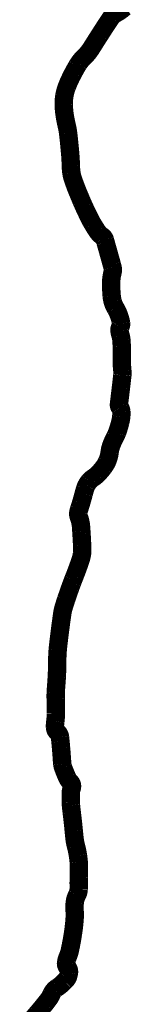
# Model space of a CAD drawing. Header units: feet. Extents: x 0.5 to 9, y 0.5 to 11.5.
# Tile 130 of 133: x 8.1577 to 8.192, y 2.1698 to 2.4467. Entities that reach past the tile are written whole.
import ezdxf

# ---------------------------------------------------------------- set-up
doc = ezdxf.new("R2010")
doc.units = ezdxf.units.FT
doc.header["$LTSCALE"] = 200
doc.header["$MEASUREMENT"] = 0
doc.layers.add('BELMONT-BORDER', color=5, linetype='CONTINUOUS')

msp = doc.modelspace()

# ---------------------------------------------------------------- linework, layer by layer
at = {"layer": 'BELMONT-BORDER', "color": 5, "const_width": 0.00518}
msp.add_lwpolyline([(8.16031, 2.16465, 0.015887), (8.16274, 2.16735, 0.004972), (8.16478, 2.16981, 0.009204), (8.16584, 2.17117, 0.060016), (8.16675, 2.17274, -0.08562), (8.16745, 2.17381, -0.066961), (8.16823, 2.17446, 0.042669), (8.16949, 2.1754, 0.016435), (8.17039, 2.17625, 0.022735), (8.17099, 2.17692, 0.087723), (8.17132, 2.17751, 0.048764), (8.17161, 2.17868, 0.212054), (8.17119, 2.18017, -0.219963), (8.1708, 2.1816, -0.060601), (8.17127, 2.18315, 0.050495), (8.17187, 2.18499, 0.014654), (8.17273, 2.18961, 0.017513), (8.17319, 2.19351, 0.040704), (8.1732, 2.19623, -0.049596), (8.17325, 2.19846, -0.095824), (8.17391, 2.20054, 0.123104), (8.17435, 2.20219, 0.003746), (8.17435, 2.20375, -0.003374), (8.17436, 2.20548, -0.002371), (8.1744, 2.20798, 0.005253), (8.17441, 2.20911, 0.025645), (8.17437, 2.20977, 0.009099), (8.17415, 2.21162, 0.032349), (8.1736, 2.21423, -0.038866), (8.17318, 2.21641, -0.005633), (8.17297, 2.21849, 0.004278), (8.17269, 2.22123, 0.003884), (8.1724, 2.22369, -0.004622), (8.17217, 2.22575, -0.022474), (8.17211, 2.22666, -0.008176), (8.17211, 2.22917, -0.086091), (8.17236, 2.23047, 0.125731), (8.17246, 2.23138, 0.162565), (8.17205, 2.2322, -0.089351), (8.17111, 2.23356, -0.020283), (8.16996, 2.23638, -0.061517), (8.16973, 2.23736, -0.009183), (8.16959, 2.23909, 0.005713), (8.16938, 2.24188, 0.002097), (8.16921, 2.24368, 0.003018), (8.16909, 2.24493, 0.196239), (8.16833, 2.24633, -0.213414), (8.16767, 2.24765, -0.045892), (8.16776, 2.24936, 0.034221), (8.16792, 2.25166, 0.009733), (8.16787, 2.25563, -0.020769), (8.16788, 2.25749, -0.00839), (8.168, 2.25933, 0.00644), (8.16817, 2.26173, 0.013169), (8.1683, 2.26623, -0.019115), (8.16843, 2.26933, -0.008961), (8.16861, 2.27113, -0.00333), (8.16921, 2.27595, -0.004058), (8.16971, 2.27957, -0.016391), (8.16987, 2.28046, -0.019794), (8.17013, 2.28148, -0.009075), (8.17083, 2.28368, -0.003026), (8.17194, 2.28687, -0.006949), (8.17245, 2.28825, -0.002766), (8.17282, 2.28922, 0.000844), (8.1732, 2.29018, 0.005211), (8.17417, 2.29275, 0.006616), (8.17488, 2.29479, 0.037068), (8.17527, 2.29632, 0.048072), (8.17537, 2.29754, 0.007704), (8.17532, 2.29898, 0.003539), (8.17515, 2.30212, 0.000724), (8.1751, 2.30287, 0.000448), (8.17502, 2.30409, 0.078307), (8.17438, 2.30689, -0.158146), (8.17429, 2.30833, -0.01793), (8.17452, 2.30914, 0.008544), (8.17504, 2.31081, 0.006412), (8.17576, 2.31335, -0.010214), (8.17621, 2.31494, -0.055155), (8.17659, 2.3158, -0.038278), (8.17734, 2.31691, -0.084483), (8.17829, 2.31775, 0.057731), (8.17973, 2.3189, 0.034881), (8.18142, 2.32086, 0.049899), (8.18235, 2.32242, 0.081597), (8.18304, 2.32482, -0.072183), (8.18376, 2.32754, -0.01907), (8.1846, 2.32931, 0.02749), (8.18517, 2.33055, 0.017489), (8.18557, 2.3317, 0.011891), (8.18606, 2.33343, 0.037694), (8.18635, 2.33506, 0.042798), (8.18638, 2.33652, 0.147885), (8.18595, 2.33764, -0.194316), (8.18571, 2.33852, -0.002644), (8.18591, 2.34025, 0.001533), (8.18627, 2.34324, 0.000167), (8.18666, 2.34664, 0.002446), (8.18669, 2.34687, 0.058399), (8.18668, 2.3479, -0.028804), (8.18653, 2.34999, -0.008123), (8.18654, 2.35189, 0.009336), (8.18655, 2.35379, 0.009851), (8.18651, 2.35478, 0.005039), (8.18639, 2.35671, 0.063836), (8.18613, 2.35798, -0.062086), (8.18586, 2.35929, -0.155581), (8.18609, 2.36031, 0.162501), (8.18631, 2.36129, 0.039146), (8.18616, 2.36208, 0.019266), (8.18567, 2.36364, 0.051338), (8.18471, 2.36564, -0.063951), (8.18399, 2.36727, -0.050097), (8.18366, 2.36896, -0.023551), (8.1835, 2.3726, -0.064423), (8.1839, 2.37563, 0.133949), (8.18389, 2.37711, 0.000137), (8.18371, 2.37777, 0.000035), (8.18299, 2.38034, 0.000059), (8.18194, 2.38406, 0.000313), (8.18175, 2.38476, 0.1759), (8.18102, 2.38577, -0.099608), (8.17952, 2.38731, -0.007684), (8.17826, 2.38932, -0.016767), (8.17773, 2.39027, -0.005872), (8.17675, 2.39223, -0.006046), (8.17585, 2.39415, -0.006159), (8.17524, 2.39552, -0.002978), (8.17403, 2.3984, -0.018533), (8.17266, 2.4021, -0.044957), (8.17229, 2.4037, -0.029655), (8.17213, 2.40575, 0.017705), (8.17194, 2.40919, 0.002412), (8.1716, 2.41274, 0.004295), (8.17138, 2.41473, 0.030338), (8.17103, 2.41669, -0.01961), (8.17042, 2.41972, -0.034839), (8.17014, 2.4228, -0.044435), (8.1703, 2.42522, -0.052647), (8.171, 2.42781, -0.032742), (8.17281, 2.43172, -0.006896), (8.17392, 2.43371, -0.018536), (8.17438, 2.43443, -0.055063), (8.17612, 2.43646, 0.060634), (8.17768, 2.43832, 0.004094), (8.17871, 2.43993, -0.002517), (8.18038, 2.44255, -0.002667), (8.18266, 2.44606, -0.007271), (8.18352, 2.44732, -0.122024), (8.1848, 2.44844, 0.067961), (8.18727, 2.45016, 0.058401)], format="xyb", dxfattribs=at)

doc.saveas('drawing.dxf')
